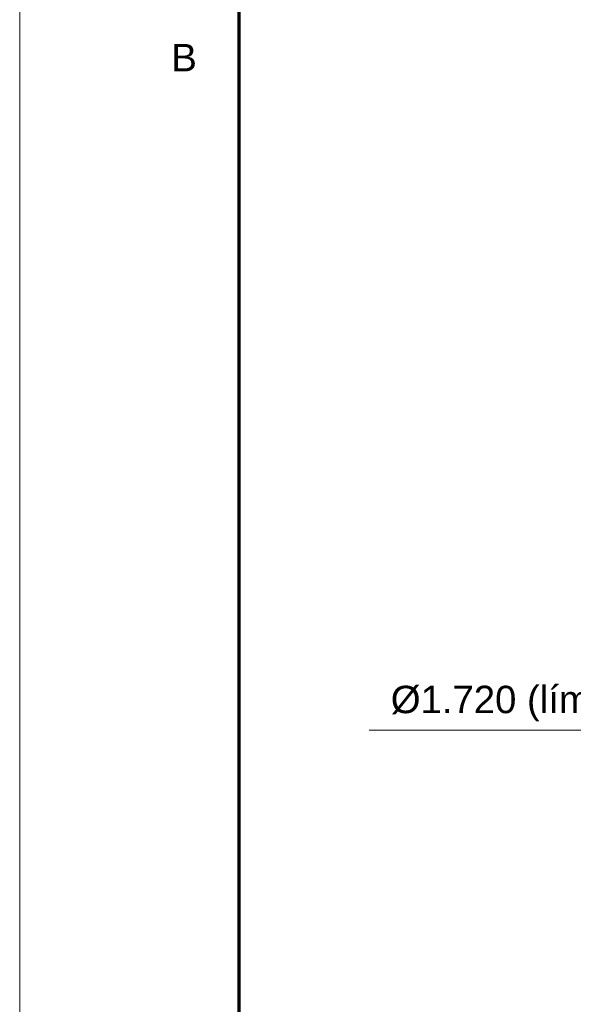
# Model space of a CAD drawing. Header units: millimetres. Extents: x 0 to 841, y 0 to 594.
# Tile 2 of 256: x 0 to 51, y 354 to 444. Entities that reach past the tile are written whole.
import ezdxf
from ezdxf.enums import TextEntityAlignment as Align

# ---------------------------------------------------------------- set-up
doc = ezdxf.new("R2010")
doc.units = ezdxf.units.MM
for name, color, linetype, lineweight in [('COTA', 7, 'CONTINUOUS', 18), ('FINA', 7, 'CONTINUOUS', 18), ('MARCO', 7, 'CONTINUOUS', 70), ('TXT', 7, 'CONTINUOUS', 25)]:
    doc.layers.add(name, color=color, linetype=linetype, lineweight=lineweight)
doc.styles.add('STD', font='LiberationSans-Regular.ttf')

msp = doc.modelspace()

# ---------------------------------------------------------------- linework, layer by layer
at = {"layer": 'COTA'}
msp.add_line((73.17, 379.201), (31.87, 379.201), dxfattribs=at)
at = {"layer": 'FINA'}
msp.add_lwpolyline([(0, 0), (841, 0), (841, 594), (0, 594)], close=True, dxfattribs=at)
at = {"layer": 'MARCO'}
msp.add_lwpolyline([(20, 10), (831, 10), (831, 584), (20, 584)], close=True, dxfattribs=at)

# ---------------------------------------------------------------- texts
at = {"layer": 'TXT', "style": 'STD'}
msp.add_text('B', height=2.5, dxfattribs=at).set_placement((15, 440.5), align=Align.MIDDLE_CENTER)
msp.add_text('Ø1.720 (límite de anillos)', height=2.5, dxfattribs=at).set_placement((72.67, 380.001), align=Align.BOTTOM_RIGHT)

doc.saveas('drawing.dxf')
